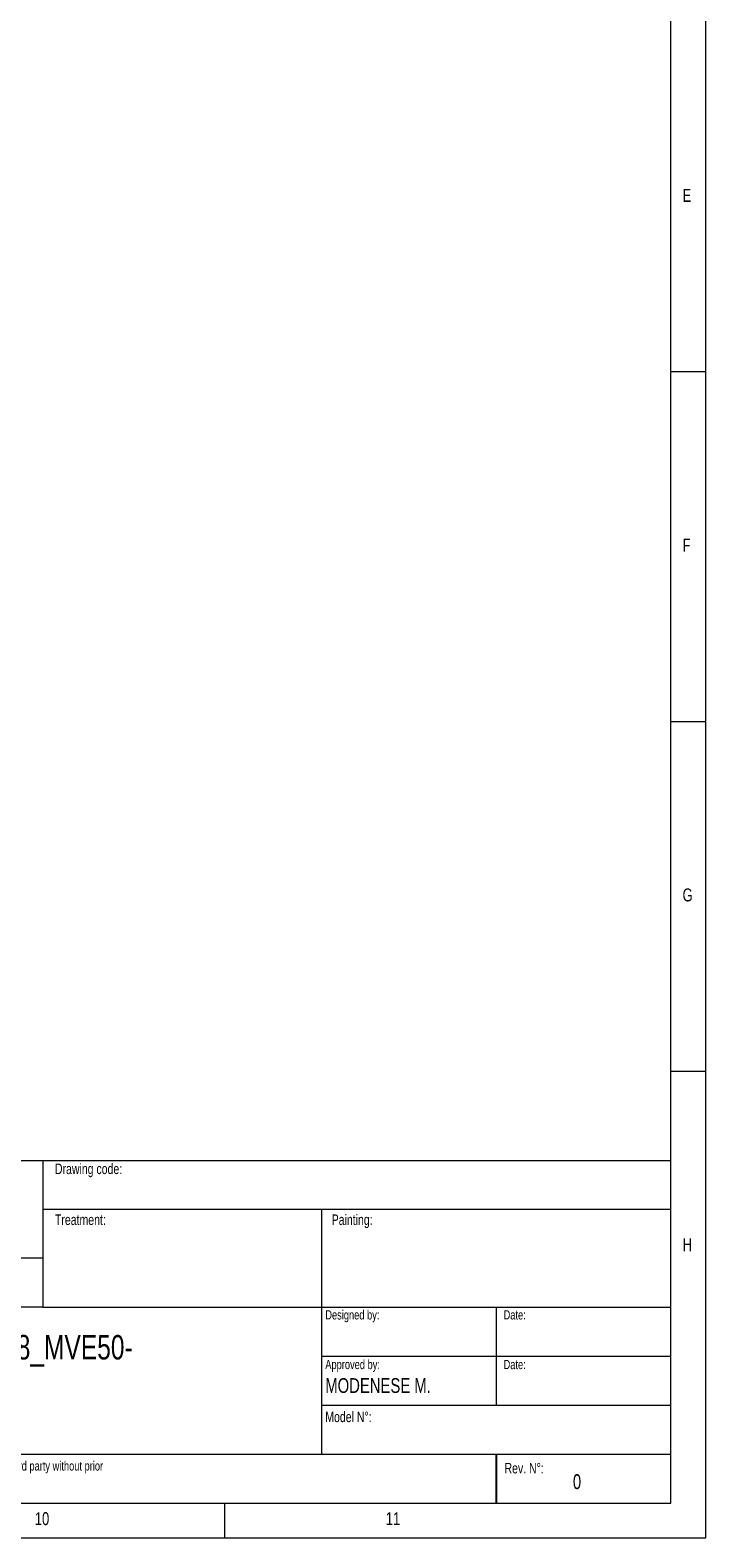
# Model space of a CAD drawing. Header units: millimetres. Extents: x 5 to 589, y 5 to 415.
# Tile 13 of 23: x 493 to 589, y 5 to 221. Entities that reach past the tile are written whole.
import ezdxf

# ---------------------------------------------------------------- set-up
doc = ezdxf.new("R2010")
doc.units = ezdxf.units.MM
doc.layers.add('CONTORNO', color=179, linetype='Continuous')
doc.layers.add('QUOTE', color=1, linetype='Continuous')
doc.styles.add('SLDTEXTSTYLE0', font='TXT', dxfattribs={"width": 0.75})

# ---------------------------------------------------------------- blocks, each defined once
blk = doc.blocks.new('SW_NOTE_0')
at = {"color": 0, "linetype": 'Continuous', "lineweight": 0, "char_height": 1.3229, "attachment_point": 1, "style": 'SLDTEXTSTYLE0'}
for s, insert in [('written authorization.', (0, -0.06)), ('This document belongs to OLI Spa / Visam Srl and cannot be divulged to any third party without prior', (0, 1.71))]:
    blk.add_mtext(s, dxfattribs=dict(at, insert=insert))
blk = doc.blocks.new('SW_NOTE_2')
at = {"color": 0, "linetype": 'Continuous', "lineweight": 0, "char_height": 3.5, "attachment_point": 1, "style": 'SLDTEXTSTYLE0'}
for s, insert in [('MVE400-3-36_MVE200-15-18_MVE50-', (0, 4.51)), ('1-12-30A0', (0, -0.01))]:
    blk.add_mtext(s, dxfattribs=dict(at, insert=insert))

msp = doc.modelspace()

# ---------------------------------------------------------------- linework, layer by layer
at = {"color": 7, "linetype": 'Continuous', "lineweight": 18}
for p, q in [((589.403, 5.095), (589.403, 415.077)), ((584.403, 10.057), (584.403, 410.039)), ((589.403, 171.761), (584.403, 171.761)), ((589.403, 121.761), (584.403, 121.761)), ((589.403, 71.761), (584.403, 71.761)), ((402.204, 59.057), (584.404, 59.057)), ((494.536, 59.057), (494.536, 38.057)), ((534.404, 52.057), (494.536, 52.057)), ((534.404, 52.057), (534.404, 17.057)), ((584.404, 52.057), (534.404, 52.057)), ((494.536, 45.057), (402.204, 45.057)), ((494.536, 38.057), (402.204, 38.057)), ((494.536, 38.057), (584.404, 38.057)), ((559.404, 38.057), (559.404, 24.057)), ((534.404, 31.057), (584.404, 31.057)), ((534.404, 24.057), (584.404, 24.057)), ((442.692, 17.057), (584.404, 17.057)), ((10.014, 10.057), (584.403, 10.057)), ((520.514, 10.095), (520.514, 5.095)), ((5.014, 5.095), (589.403, 5.095))]:
    msp.add_line(p, q, dxfattribs=at)
at = {"layer": 'CONTORNO'}
msp.add_line((559.404, 17.057), (559.404, 10.057), dxfattribs=at)

# ---------------------------------------------------------------- block references
at = {"color": 7, "linetype": 'Continuous', "lineweight": 0}
for name, p in [('SW_NOTE_2', (445.546, 29.584)), ('SW_NOTE_0', (444.025, 14.328))]:
    msp.add_blockref(name, p, dxfattribs=at)

# ---------------------------------------------------------------- texts
at = {"color": 7, "linetype": 'Continuous', "lineweight": 0, "attachment_point": 1, "style": 'SLDTEXTSTYLE0'}
for s, insert, char_height in [('E', (586.07, 197.929), 1.852), ('F', (586.07, 147.929), 1.852), ('Drawing code:', (496.283, 58.598), 1.5), ('Treatment:', (496.283, 51.324), 1.5), ('Painting:', (535.872, 51.324), 1.5), ('H', (586.07, 47.929), 1.852), ('Designed by:', (534.957, 37.635), 1.32292), ('Date:', (560.464, 37.635), 1.3229), ('Approved by:', (534.957, 30.539), 1.32292), ('Date:', (560.464, 30.539), 1.3229), ('MODENESE M.', (534.957, 27.927), 2.11667), ('Model N°:', (534.957, 23.143), 1.5), ('Rev. N°:', (560.596, 15.805), 1.5), ('0', (570.378, 14.184), 2.117), ('10', (493.4, 8.763), 1.8521), ('11', (543.608, 8.763), 1.8521)]:
    msp.add_mtext(s, dxfattribs=dict(at, insert=insert, char_height=char_height))
at = {"layer": 'QUOTE', "color": 7, "linetype": 'Continuous', "lineweight": 0, "insert": (586.07, 97.929), "char_height": 1.852, "attachment_point": 1, "style": 'SLDTEXTSTYLE0'}
msp.add_mtext('G', dxfattribs=at)

doc.saveas('drawing.dxf')
